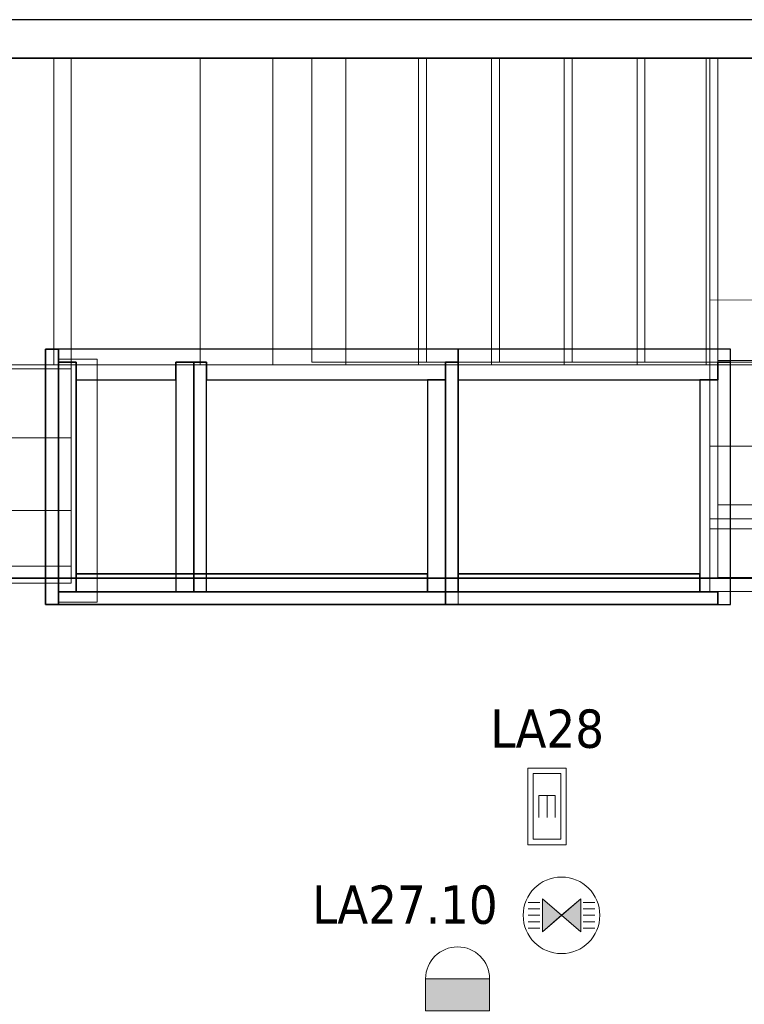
# Model space of a CAD drawing. Header units: metres. Extents: x 391.1 to 427.5, y 12.8 to 28.4.
# Tile 231 of 234: x 411.9 to 414.7, y 24.4 to 28.2. Entities that reach past the tile are written whole.
import ezdxf

# ---------------------------------------------------------------- set-up
doc = ezdxf.new("R2010")
doc.units = ezdxf.units.M
doc.layers.add('01_SUELOS', color=7, linetype='Continuous', lineweight=25, true_color=0x007f00)
for name, color, linetype, lineweight in [('A-DETL-____-MBND', 7, 'Continuous', 18), ('A-DETL-GENF-OTLN', 7, 'Continuous', 18), ('A-WALL-____-MCUT', 7, 'Continuous', 25), ('A-WALL-____-OTLN', 7, 'Continuous', 25), ('E-LITE-____-IDEN', 7, 'Continuous', 30), ('E-LITE-EQPM-IDEN', 7, 'Continuous', 30), ('S-STRS-____-MCUT', 7, 'Continuous', 18), ('S-STRS-____-OTLN', 7, 'Continuous', 18)]:
    doc.layers.add(name, color=color, linetype=linetype, lineweight=lineweight)
doc.styles.add('Tahoma_4', font='tahoma.ttf', dxfattribs={"height": 0.15})

# ---------------------------------------------------------------- blocks, each defined once
blk = doc.blocks.new('Family - Peldaño final-151989-03_ENLLUMENAT_P0A')
at = {"layer": 'S-STRS-____-MCUT', "color": 253, "true_color": 0xaaaaaa}
for p, q in [((2.6399, 2.3305), (2.1917, 2.3305)), ((2.1917, 2.3305), (2.1917, 1.14)), ((2.6399, 1.14), (2.6399, 2.3305)), ((2.1917, 1.14), (2.6399, 1.14))]:
    blk.add_line(p, q, dxfattribs=at)
at = {"layer": 'S-STRS-____-OTLN', "color": 253, "true_color": 0xaaaaaa}
for p, q in [((3.7799, 2.3305), (2.1917, 2.3305)), ((2.6399, 2.3305), (2.9249, 2.3305)), ((2.6399, 1.14), (2.6399, 2.3305)), ((2.9249, 2.3305), (2.6399, 2.3305)), ((2.6399, 2.3305), (2.9249, 2.3305)), ((2.6399, 2.3305), (2.6399, 1.14)), ((2.6399, 1.14), (2.6399, 2.3305)), ((3.2099, 2.3305), (2.9249, 2.3305)), ((2.9249, 2.3305), (3.2099, 2.3305)), ((2.9249, 2.3305), (2.9249, 1.14)), ((2.9249, 1.14), (2.9249, 2.3305)), ((2.9249, 2.3305), (3.2099, 2.3305)), ((2.9249, 1.14), (2.9249, 2.3305)), ((2.9249, 1.14), (2.9249, 2.3305)), ((2.9249, 1.14), (2.9249, 2.3305)), ((2.9249, 2.3305), (2.9249, 1.14)), ((3.2099, 1.14), (3.2099, 2.3305)), ((3.2099, 2.3305), (3.2099, 1.14)), ((3.2099, 2.3305), (3.4949, 2.3305)), ((3.2099, 1.14), (3.2099, 2.3305)), ((3.2099, 1.14), (3.2099, 2.3305)), ((3.4949, 2.3305), (3.2099, 2.3305)), ((3.2099, 2.3305), (3.4949, 2.3305)), ((3.2099, 2.3305), (3.2099, 1.14)), ((3.2099, 1.14), (3.2099, 2.3305)), ((3.4949, 2.3305), (3.7799, 2.3305)), ((3.4949, 1.14), (3.4949, 2.3305)), ((3.4949, 1.14), (3.4949, 2.3305)), ((3.4949, 1.14), (3.4949, 2.3305)), ((3.4949, 2.3305), (3.4949, 1.14)), ((3.7799, 2.3305), (3.4949, 2.3305)), ((3.4949, 2.3305), (3.7799, 2.3305)), ((3.4949, 2.3305), (3.4949, 1.14)), ((3.4949, 1.14), (3.4949, 2.3305)), ((3.7799, 2.3305), (3.7799, 1.14)), ((3.7799, 1.14), (3.7799, 2.3305)), ((4.9499, 2.3305), (3.7799, 2.3305)), ((3.7799, 2.3305), (4.9499, 2.3305)), ((3.7799, 2.3305), (3.7799, 1.14)), ((3.7799, 1.14), (3.7799, 2.3305)), ((3.7799, 1.14), (3.7799, 2.3305)), ((3.7799, 2.3305), (3.7799, 1.14)), ((4.9499, 2.3305), (3.7799, 2.3305)), ((3.7799, 2.3305), (4.9499, 2.3305)), ((3.7799, 2.3305), (3.7799, 1.14)), ((3.7799, 1.14), (3.7799, 2.3305)), ((4.9499, 1.14), (4.9499, 2.3305)), ((4.9499, 2.3305), (4.9499, 1.14)), ((4.9499, 1.14), (4.9499, 2.3305)), ((4.9499, 2.3305), (4.9499, 1.14)), ((2.1917, 1.14), (3.7799, 1.14)), ((2.9249, 1.14), (2.6399, 1.14)), ((2.6399, 1.14), (2.9249, 1.14)), ((2.9249, 1.14), (2.6399, 1.14)), ((2.9249, 1.14), (3.2099, 1.14)), ((3.2099, 1.14), (2.9249, 1.14)), ((3.2099, 1.14), (2.9249, 1.14)), ((3.4949, 1.14), (3.2099, 1.14)), ((3.2099, 1.14), (3.4949, 1.14)), ((3.4949, 1.14), (3.2099, 1.14)), ((3.7799, 1.14), (3.4949, 1.14)), ((3.4949, 1.14), (3.7799, 1.14)), ((3.7799, 1.14), (3.4949, 1.14)), ((3.7799, 1.14), (3.7799, 1.146)), ((3.7799, 1.146), (3.7799, 0.2958)), ((3.7799, 1.146), (4.9499, 1.146)), ((4.9499, 1.14), (3.7799, 1.14)), ((3.7799, 1.14), (4.9499, 1.14)), ((3.7799, 1.14), (3.7799, 0.5808)), ((3.7799, 0.5808), (3.7799, 1.14)), ((3.7799, 1.14), (4.9499, 1.14)), ((4.9499, 1.14), (3.7799, 1.14)), ((4.9499, 1.14), (3.7799, 1.14)), ((3.7799, 1.14), (3.7799, 0.5808)), ((3.7799, 1.14), (4.9499, 1.14)), ((3.7799, 1.14), (4.9499, 1.14)), ((4.9499, 1.14), (3.7799, 1.14)), ((4.9499, 0.2958), (4.9499, 1.146)), ((4.9499, 1.146), (4.9499, 1.14)), ((4.9499, 0.5808), (4.9499, 1.14)), ((4.9499, 1.14), (4.9499, 0.5808)), ((4.9499, 0.5808), (4.9499, 1.14)), ((3.7799, 0.5808), (4.9499, 0.5808)), ((4.9499, 0.5808), (3.7799, 0.5808)), ((4.9499, 0.5808), (3.7799, 0.5808)), ((3.7799, 0.5808), (4.9499, 0.5808)), ((3.7799, 0.5808), (3.7799, 0.2958)), ((3.7799, 0.2958), (3.7799, 0.5808)), ((3.7799, 0.5808), (4.9499, 0.5808)), ((3.7799, 0.5808), (4.9499, 0.5808)), ((3.7799, 0.2958), (3.7799, 0.5808)), ((4.9499, 0.2958), (4.9499, 0.5808)), ((4.9499, 0.5808), (4.9499, 0.2958)), ((4.9499, 0.5808), (4.9499, 0.2958)), ((3.7799, 0.2958), (4.9499, 0.2958)), ((4.9499, 0.2958), (3.7799, 0.2958)), ((4.9499, 0.2958), (3.7799, 0.2958)), ((3.7799, 0.2958), (4.9499, 0.2958))]:
    blk.add_line(p, q, dxfattribs=at)
blk = doc.blocks.new('Family - LONDR55-XX_ZZ-ARQ-CAA-M3D-Londres55-152321-03_ENLLUMENAT_P0A')
at = {"layer": '01_SUELOS', "color": 9, "true_color": 0xaad4aa}
for p, q in [((11.1623, 2.4099), (7.4708, 2.4099)), ((11.1623, 2.4099), (7.4708, 2.4099)), ((7.4708, 2.4099), (11.1623, 2.4099)), ((7.4708, 2.4099), (11.1623, 2.4099)), ((13.1175, 2.4087), (11.1623, 2.4099)), ((13.1175, 2.4087), (11.1623, 2.4099)), ((11.1623, 2.4099), (13.1175, 2.4087)), ((11.1623, 2.4099), (13.1175, 2.4087))]:
    blk.add_line(p, q, dxfattribs=at)
blk = doc.blocks.new('Family - Evans PA-152339-03_ENLLUMENAT_P0A')
at = {"layer": 'A-WALL-____-MCUT', "color": 253, "true_color": 0xaaaaaa}
for p, q in [((10.1711, 0.15), (0, 0.15)), ((0, 0), (10.1711, 0))]:
    blk.add_line(p, q, dxfattribs=at)
at = {"layer": 'A-WALL-____-OTLN', "color": 253, "true_color": 0xaaaaaa}
for p, q in [((10.1711, 0.15), (0, 0.15)), ((0, 0), (10.1711, 0))]:
    blk.add_line(p, q, dxfattribs=at)
at = {"layer": 'A-WALL-____-OTLN', "color": 253, "lineweight": 18, "true_color": 0xaaaaaa}
blk.add_line((0, 0), (10.1711, 0), dxfattribs=at)
blk = doc.blocks.new('Family - Evans PB-155317-03_ENLLUMENAT_P0A')
at = {"layer": 'A-DETL-____-MBND', "color": 253, "true_color": 0xaaaaaa}
for p, q in [((0, 0), (0, 0.9513)), ((0, 0.9513), (0.15, 0.9513)), ((0, 0.9513), (0, 0)), ((0.15, 0.9513), (0, 0.9513)), ((0.15, 0.9513), (0.15, 0)), ((0.15, 0), (0.15, 0.9513)), ((0, 0), (0.15, 0)), ((0.15, 0), (0, 0))]:
    blk.add_line(p, q, dxfattribs=at)
blk = doc.blocks.new('Family - Envans PB-155415-03_ENLLUMENAT_P0A')
at = {"layer": 'A-WALL-____-MCUT', "color": 253, "true_color": 0xaaaaaa}
for p, q in [((0.9849, 0.12), (0.05, 0.12)), ((0.05, 0.12), (0.05, 0.05)), ((0.9849, 0.05), (0.9849, 0.12)), ((1.4949, 0.12), (1.1049, 0.12)), ((1.1049, 0.12), (1.1049, 0.05)), ((1.4949, 0.05), (1.4949, 0.12)), ((0, 0.05), (0, 0)), ((0.05, 0.05), (0, 0.05)), ((1.1049, 0.05), (0.9849, 0.05)), ((1.5649, 0.05), (1.4949, 0.05)), ((1.5649, 0), (1.5649, 0.05)), ((0, 0), (1.5649, 0))]:
    blk.add_line(p, q, dxfattribs=at)
at = {"layer": 'A-WALL-____-OTLN', "color": 253, "true_color": 0xaaaaaa}
for p, q in [((0.05, 0.12), (0.05, 0.05)), ((0.9849, 0.12), (0.05, 0.12)), ((0.9849, 0.05), (0.9849, 0.12)), ((1.1049, 0.12), (1.1049, 0.05)), ((1.4949, 0.12), (1.1049, 0.12)), ((1.4949, 0.05), (1.4949, 0.12)), ((0, 0.05), (0, 0)), ((0.05, 0.05), (0, 0.05)), ((1.1049, 0.05), (0.9849, 0.05)), ((1.5649, 0.05), (1.4949, 0.05)), ((1.5649, 0), (1.5649, 0.05)), ((0, 0), (1.5649, 0))]:
    blk.add_line(p, q, dxfattribs=at)
at = {"layer": 'A-WALL-____-OTLN', "color": 253, "lineweight": 18, "true_color": 0xaaaaaa}
blk.add_line((0, 0), (1.6149, 0), dxfattribs=at)
blk = doc.blocks.new('Family - Envans PB-155440-03_ENLLUMENAT_P0A')
at = {"layer": 'A-WALL-____-MCUT', "color": 253, "true_color": 0xaaaaaa}
for p, q in [((0.83, 0.12), (0, 0.12)), ((0, 0.12), (0, 0.05)), ((0.83, 0.05), (0.83, 0.12)), ((0, 0.05), (0, 0)), ((0.9, 0.05), (0, 0.05)), ((0, 0.05), (0.83, 0.05)), ((0.9, 0), (0.9, 0.05)), ((0, 0), (0.9, 0))]:
    blk.add_line(p, q, dxfattribs=at)
at = {"layer": 'A-WALL-____-OTLN', "color": 253, "true_color": 0xaaaaaa}
for p, q in [((0.83, 0.12), (0, 0.12)), ((0, 0.12), (0, 0.05)), ((0.83, 0.05), (0.83, 0.12)), ((0, 0.05), (0, 0)), ((0, 0.05), (0.9, 0.05)), ((0, 0.05), (0.83, 0.05)), ((0.9, 0.05), (0.9, 0)), ((0.9, 0), (0, 0))]:
    blk.add_line(p, q, dxfattribs=at)
at = {"layer": 'A-WALL-____-OTLN', "color": 253, "lineweight": 18, "true_color": 0xaaaaaa}
blk.add_line((-0.05, 0), (0.9, 0), dxfattribs=at)
blk = doc.blocks.new('Family - Envans PB-155580-03_ENLLUMENAT_P0A')
at = {"layer": 'A-WALL-____-MCUT', "color": 253, "true_color": 0xaaaaaa}
for p, q in [((1.4449, 0.12), (0.07, 0.12)), ((0.07, 0.12), (0.07, 0.05)), ((1.4449, 0.05), (1.4449, 0.12)), ((0, 0.05), (0, 0)), ((1.5149, 0.05), (0, 0.05)), ((0.07, 0.05), (1.4449, 0.05)), ((1.5149, 0), (1.5149, 0.05)), ((0, 0), (1.5149, 0))]:
    blk.add_line(p, q, dxfattribs=at)
at = {"layer": 'A-WALL-____-OTLN', "color": 253, "true_color": 0xaaaaaa}
for p, q in [((0.07, 0.05), (0.07, 0.12)), ((0.07, 0.12), (1.4449, 0.12)), ((1.4449, 0.12), (1.4449, 0.05)), ((0, 0.05), (1.5149, 0.05)), ((0, 0), (0, 0.05)), ((1.4449, 0.05), (0.07, 0.05)), ((1.5149, 0.05), (1.5149, 0)), ((1.5149, 0), (0, 0))]:
    blk.add_line(p, q, dxfattribs=at)
at = {"layer": 'A-WALL-____-OTLN', "color": 253, "lineweight": 18, "true_color": 0xaaaaaa}
blk.add_line((0, 0), (1.5149, 0), dxfattribs=at)
blk = doc.blocks.new('Family - Envans PB-155603-03_ENLLUMENAT_P0A')
at = {"layer": 'A-WALL-____-MCUT', "color": 253, "true_color": 0xaaaaaa}
for p, q in [((0.95, 0.12), (0.05, 0.12)), ((0.05, 0.12), (0.05, 0.05)), ((0.95, 0.05), (0.95, 0.12)), ((0, 0.05), (0, 0)), ((1, 0.05), (0, 0.05)), ((0.05, 0.05), (0.95, 0.05)), ((1, 0), (1, 0.05)), ((0, 0), (1, 0))]:
    blk.add_line(p, q, dxfattribs=at)
at = {"layer": 'A-WALL-____-OTLN', "color": 253, "true_color": 0xaaaaaa}
for p, q in [((0.05, 0.05), (0.05, 0.12)), ((0.05, 0.12), (0.95, 0.12)), ((0.95, 0.12), (0.95, 0.05)), ((0, 0.05), (1, 0.05)), ((0, 0), (0, 0.05)), ((0.95, 0.05), (0.05, 0.05)), ((1, 0.05), (1, 0)), ((1, 0), (0, 0))]:
    blk.add_line(p, q, dxfattribs=at)
at = {"layer": 'A-WALL-____-OTLN', "color": 253, "lineweight": 18, "true_color": 0xaaaaaa}
blk.add_line((0, 0), (1, 0), dxfattribs=at)
blk = doc.blocks.new('Family - Envans PB-155632-03_ENLLUMENAT_P0A')
at = {"layer": 'A-WALL-____-MCUT', "color": 253, "true_color": 0xaaaaaa}
for p, q in [((1.0656, 0.12), (0.05, 0.12)), ((0.05, 0.12), (0.05, 0.05)), ((1.0656, 0), (1.0656, 0.12)), ((0.05, 0.05), (0, 0.05)), ((0, 0.05), (0, 0)), ((0, 0), (1.0656, 0))]:
    blk.add_line(p, q, dxfattribs=at)
at = {"layer": 'A-WALL-____-OTLN', "color": 253, "true_color": 0xaaaaaa}
for p, q in [((1.0656, 0.12), (0.05, 0.12)), ((0.05, 0.12), (0.05, 0.05)), ((1.0656, 0), (1.0656, 0.12)), ((0, 0.05), (0, 0)), ((0.05, 0.05), (0, 0.05)), ((0, 0), (1.0656, 0))]:
    blk.add_line(p, q, dxfattribs=at)
at = {"layer": 'A-WALL-____-OTLN', "color": 253, "lineweight": 18, "true_color": 0xaaaaaa}
blk.add_line((0, 0), (1.0656, 0), dxfattribs=at)
blk = doc.blocks.new('Family - Envans PB-155670-03_ENLLUMENAT_P0A')
at = {"layer": 'A-WALL-____-MCUT', "color": 253, "true_color": 0xaaaaaa}
for p, q in [((0.9, 0.12), (0, 0.12)), ((0, 0.12), (0, 0.05)), ((0.9, 0.05), (0.9, 0.12)), ((0.9, 0.05), (0, 0.05)), ((0, 0.05), (0, 0)), ((0, 0.05), (0.9, 0.05)), ((0.9, 0), (0.9, 0.05)), ((0, 0), (0.9, 0))]:
    blk.add_line(p, q, dxfattribs=at)
at = {"layer": 'A-WALL-____-OTLN', "color": 253, "true_color": 0xaaaaaa}
for p, q in [((0.9, 0.12), (0, 0.12)), ((0, 0.12), (0, 0.05)), ((0.9, 0.05), (0.9, 0.12)), ((0.9, 0.05), (0, 0.05)), ((0, 0.05), (0, 0)), ((0.9, 0.05), (0, 0.05)), ((0.9, 0), (0.9, 0.05)), ((0, 0), (0.9, 0))]:
    blk.add_line(p, q, dxfattribs=at)
at = {"layer": 'A-WALL-____-OTLN', "color": 253, "lineweight": 18, "true_color": 0xaaaaaa}
blk.add_line((0, 0), (0.9, 0), dxfattribs=at)
blk = doc.blocks.new('Family - Peldaño final-155690-03_ENLLUMENAT_P0A')
at = {"layer": 'S-STRS-____-OTLN', "color": 253, "true_color": 0xaaaaaa}
for p, q in [((1.2498, 2.0879), (0, 2.0879)), ((0, 2.0879), (1.2498, 2.0879)), ((0, 2.0879), (0, 0.8879)), ((0, 0.8879), (0, 2.0879)), ((1.2498, 2.0879), (0, 2.0879)), ((0, 2.0879), (1.2498, 2.0879)), ((0, 2.0879), (0, 0.8879)), ((0, 0.8879), (0, 2.0879)), ((1.182, 0.8879), (1.182, 2.0879)), ((1.182, 2.0879), (3.7342, 2.0879)), ((1.754, 2.0879), (1.182, 2.0879)), ((1.2498, 0.8879), (1.2498, 2.0879)), ((1.2498, 2.0879), (1.2498, 0.8879)), ((1.754, 2.0879), (1.2498, 2.0879)), ((1.2498, 2.0879), (1.754, 2.0879)), ((1.2498, 2.0879), (1.2498, 0.8879)), ((1.2498, 0.8879), (1.2498, 2.0879)), ((1.2498, 0.8879), (1.2498, 2.0879)), ((1.2498, 2.0879), (1.2498, 0.8879)), ((1.754, 0.8879), (1.754, 2.0879)), ((1.754, 0.8879), (1.754, 2.0879)), ((2.039, 2.0879), (1.754, 2.0879)), ((1.754, 0.8879), (1.754, 2.0879)), ((1.754, 2.0879), (1.754, 0.8879)), ((2.039, 2.0879), (1.754, 2.0879)), ((1.754, 2.0879), (2.039, 2.0879)), ((1.754, 2.0879), (1.754, 0.8879)), ((1.754, 0.8879), (1.754, 2.0879)), ((2.039, 0.8879), (2.039, 2.0879)), ((2.039, 0.8879), (2.039, 2.0879)), ((2.324, 2.0879), (2.039, 2.0879)), ((2.039, 0.8879), (2.039, 2.0879)), ((2.039, 2.0879), (2.039, 0.8879)), ((2.324, 2.0879), (2.039, 2.0879)), ((2.039, 2.0879), (2.324, 2.0879)), ((2.039, 2.0879), (2.039, 0.8879)), ((2.039, 0.8879), (2.039, 2.0879)), ((2.324, 0.8879), (2.324, 2.0879)), ((2.324, 0.8879), (2.324, 2.0879)), ((2.609, 2.0879), (2.324, 2.0879)), ((2.609, 2.0879), (2.324, 2.0879)), ((2.324, 2.0879), (2.609, 2.0879)), ((2.324, 2.0879), (2.324, 0.8879)), ((2.324, 0.8879), (2.324, 2.0879)), ((2.324, 0.8879), (2.324, 2.0879)), ((2.324, 2.0879), (2.324, 0.8879)), ((2.609, 0.8879), (2.609, 2.0879)), ((2.609, 0.8879), (2.609, 2.0879)), ((2.894, 2.0879), (2.609, 2.0879)), ((2.609, 0.8879), (2.609, 2.0879)), ((2.609, 2.0879), (2.609, 0.8879)), ((2.894, 2.0879), (2.609, 2.0879)), ((2.609, 2.0879), (2.894, 2.0879)), ((2.609, 2.0879), (2.609, 0.8879)), ((2.609, 0.8879), (2.609, 2.0879)), ((2.894, 0.8879), (2.894, 2.0879)), ((2.894, 0.8879), (2.894, 2.0879)), ((3.179, 2.0879), (2.894, 2.0879)), ((2.894, 0.8879), (2.894, 2.0879)), ((2.894, 2.0879), (2.894, 0.8879)), ((3.179, 2.0879), (2.894, 2.0879)), ((2.894, 2.0879), (3.179, 2.0879)), ((2.894, 2.0879), (2.894, 0.8879)), ((2.894, 0.8879), (2.894, 2.0879)), ((3.179, 0.8879), (3.179, 2.0879)), ((3.179, 0.8879), (3.179, 2.0879)), ((3.464, 2.0879), (3.179, 2.0879)), ((3.464, 2.0879), (3.179, 2.0879)), ((3.179, 2.0879), (3.464, 2.0879)), ((3.179, 2.0879), (3.179, 0.8879)), ((3.179, 0.8879), (3.179, 2.0879)), ((3.179, 0.8879), (3.179, 2.0879)), ((3.179, 2.0879), (3.179, 0.8879)), ((3.464, 0.8879), (3.464, 2.0879)), ((3.464, 0.8879), (3.464, 2.0879)), ((3.749, 2.0879), (3.464, 2.0879)), ((3.464, 0.8879), (3.464, 2.0879)), ((3.464, 2.0879), (3.464, 0.8879)), ((3.749, 2.0879), (3.464, 2.0879)), ((3.464, 2.0879), (3.749, 2.0879)), ((3.464, 2.0879), (3.464, 0.8879)), ((3.464, 0.8879), (3.464, 2.0879)), ((3.7342, 2.0879), (3.749, 2.0879)), ((3.7342, 0.8879), (3.7342, 2.0879)), ((3.749, 2.0879), (3.749, 0.8879)), ((3.749, 0.8879), (3.749, 2.0879)), ((4.9492, 2.0879), (3.749, 2.0879)), ((3.749, 2.0879), (4.9492, 2.0879)), ((3.749, 2.0879), (3.749, 0.8879)), ((3.749, 0.8879), (3.749, 2.0879)), ((4.9492, 2.0879), (3.749, 2.0879)), ((3.749, 2.0879), (4.9492, 2.0879)), ((3.749, 2.0879), (3.749, 0.8879)), ((3.749, 0.8879), (3.749, 2.0879)), ((3.749, 0.8879), (3.749, 2.0879)), ((3.749, 2.0879), (3.749, 0.8879)), ((4.949, 0.8877), (4.9492, 2.0879)), ((4.9492, 2.0879), (4.949, 0.8877)), ((4.949, 0.8877), (4.9492, 2.0879)), ((4.9492, 2.0879), (4.949, 0.8877)), ((3.7491, 1.1422), (3.7489, 0.2464)), ((3.749, 0.5702), (3.7491, 1.1422)), ((3.7491, 1.1422), (4.9491, 1.142)), ((4.9491, 1.142), (4.9489, 0.2462)), ((4.949, 0.57), (4.9491, 1.142)), ((0, 0.8879), (1.2498, 0.8879)), ((1.2498, 0.8879), (0, 0.8879)), ((1.2498, 0.8879), (0, 0.8879)), ((0, 0.8879), (1.2498, 0.8879)), ((0, 0.8879), (0, 0.6029)), ((0, 0.6029), (0, 0.8879)), ((0, 0.8879), (1.2498, 0.8879)), ((1.2498, 0.8879), (0, 0.8879)), ((0, 0.8879), (0, 0.8731)), ((0, 0.6029), (0, 0.8879)), ((0, 0.8879), (1.2498, 0.8879)), ((1.2498, 0.8879), (0, 0.8879)), ((1.182, 0.8879), (3.7342, 0.8879)), ((1.754, 0.8879), (1.182, 0.8879)), ((1.2498, 0.6029), (1.2498, 0.8879)), ((1.2498, 0.8879), (1.2498, 0.6029)), ((1.2498, 0.8879), (1.754, 0.8879)), ((1.754, 0.8879), (1.2498, 0.8879)), ((1.2498, 0.8731), (1.2498, 0.8879)), ((1.2498, 0.8879), (1.2498, 0.6029)), ((2.039, 0.8879), (1.754, 0.8879)), ((1.754, 0.8879), (2.039, 0.8879)), ((2.039, 0.8879), (1.754, 0.8879)), ((2.324, 0.8879), (2.039, 0.8879)), ((2.039, 0.8879), (2.324, 0.8879)), ((2.324, 0.8879), (2.039, 0.8879)), ((2.609, 0.8879), (2.324, 0.8879)), ((2.324, 0.8879), (2.609, 0.8879)), ((2.609, 0.8879), (2.324, 0.8879)), ((2.894, 0.8879), (2.609, 0.8879)), ((2.609, 0.8879), (2.894, 0.8879)), ((2.894, 0.8879), (2.609, 0.8879)), ((3.179, 0.8879), (2.894, 0.8879)), ((2.894, 0.8879), (3.179, 0.8879)), ((3.179, 0.8879), (2.894, 0.8879)), ((3.464, 0.8879), (3.179, 0.8879)), ((3.179, 0.8879), (3.464, 0.8879)), ((3.464, 0.8879), (3.179, 0.8879)), ((3.749, 0.8879), (3.464, 0.8879)), ((3.464, 0.8879), (3.749, 0.8879)), ((3.749, 0.8879), (3.464, 0.8879)), ((3.7342, 0.8879), (3.749, 0.8879)), ((3.749, 0.8879), (4.949, 0.8877)), ((4.949, 0.8877), (3.749, 0.8879)), ((4.949, 0.8877), (3.749, 0.8879)), ((3.749, 0.8879), (4.949, 0.8877)), ((3.749, 0.8879), (3.749, 0.5702)), ((3.749, 0.5702), (3.749, 0.8879)), ((3.749, 0.8879), (4.949, 0.8877)), ((4.949, 0.8877), (3.749, 0.8879)), ((4.949, 0.57), (4.949, 0.8877)), ((4.949, 0.8877), (4.949, 0.57)), ((0, 0.8731), (0, 0.0998)), ((1.2498, 0.8731), (0, 0.8731)), ((1.2498, 0.0998), (1.2498, 0.8731)), ((0, 0.6029), (1.2498, 0.6029)), ((1.2498, 0.6029), (0, 0.6029)), ((1.2498, 0.6029), (0, 0.6029)), ((0, 0.6029), (1.2498, 0.6029)), ((0, 0.6029), (0, 0.3179)), ((0, 0.3179), (0, 0.6029)), ((0, 0.3179), (0, 0.6029)), ((1.2498, 0.6029), (0, 0.6029)), ((1.2498, 0.6029), (0, 0.6029)), ((1.2498, 0.3179), (1.2498, 0.6029)), ((1.2498, 0.6029), (1.2498, 0.3179)), ((1.2498, 0.6029), (1.2498, 0.3179)), ((3.749, 0.5702), (4.949, 0.57)), ((4.949, 0.57), (3.749, 0.5702)), ((4.949, 0.57), (3.749, 0.5702)), ((3.749, 0.5702), (4.949, 0.57)), ((3.749, 0.5702), (3.749, 0.2852)), ((3.749, 0.2852), (3.749, 0.5702)), ((3.749, 0.2852), (3.749, 0.5702)), ((3.749, 0.5702), (4.949, 0.57)), ((3.749, 0.5702), (4.949, 0.57)), ((4.949, 0.285), (4.949, 0.57)), ((4.949, 0.57), (4.949, 0.285)), ((4.949, 0.285), (4.949, 0.57)), ((1.2498, 0.3179), (0, 0.3179)), ((0, 0.3179), (1.2498, 0.3179)), ((0, 0.3179), (0, 0.0329)), ((0, 0.0329), (0, 0.3179)), ((0, 0.3179), (1.2498, 0.3179)), ((1.2498, 0.3179), (0, 0.3179)), ((0, 0.3179), (0, 0.0329)), ((1.2498, 0.3179), (0, 0.3179)), ((1.2498, 0.3179), (0, 0.3179)), ((1.2498, 0.0329), (1.2498, 0.3179)), ((1.2498, 0.3179), (1.2498, 0.0329)), ((1.2498, 0.0329), (1.2498, 0.3179)), ((3.749, 0.2852), (3.7489, 0.0002)), ((3.7489, 0.0002), (3.749, 0.2852)), ((3.7489, 0.0002), (3.749, 0.2852)), ((4.949, 0.285), (3.749, 0.2852)), ((3.749, 0.2852), (4.949, 0.285)), ((3.749, 0.2852), (4.949, 0.285)), ((4.949, 0.285), (3.749, 0.2852)), ((3.749, 0.2852), (4.949, 0.285)), ((3.749, 0.2852), (4.949, 0.285)), ((4.9489, 0), (4.949, 0.285)), ((4.949, 0.285), (4.9489, 0)), ((4.9489, 0), (4.949, 0.285)), ((3.7489, 0.2464), (3.7489, 0.0002)), ((3.7489, 0.2464), (4.9489, 0.2462)), ((4.9489, 0.2462), (4.9489, 0)), ((0, 0.0998), (0, 0.0329)), ((1.2498, 0.0998), (0, 0.0998)), ((1.2498, 0.0329), (1.2498, 0.0998)), ((0, 0.0329), (1.2498, 0.0329)), ((1.2498, 0.0329), (0, 0.0329)), ((0, 0.0329), (1.2498, 0.0329)), ((1.2498, 0.0329), (0, 0.0329)), ((3.7489, 0.0002), (4.9489, 0)), ((4.9489, 0), (3.7489, 0.0002)), ((4.9489, 0), (3.7489, 0.0002)), ((3.7489, 0.0002), (4.9489, 0))]:
    blk.add_line(p, q, dxfattribs=at)
blk = doc.blocks.new('Family - Envans PB-155780-03_ENLLUMENAT_P0A')
at = {"layer": 'A-WALL-____-MCUT', "color": 253, "true_color": 0xaaaaaa}
for p, q in [((0.88, 0.12), (0.05, 0.12)), ((0.05, 0.12), (0.05, 0.05)), ((0.88, 0.05), (0.88, 0.12)), ((0, 0.05), (0, 0)), ((0.05, 0.05), (0, 0.05)), ((0.95, 0.05), (0.88, 0.05)), ((0.95, 0), (0.95, 0.05)), ((0, 0), (0.95, 0))]:
    blk.add_line(p, q, dxfattribs=at)
at = {"layer": 'A-WALL-____-OTLN', "color": 253, "true_color": 0xaaaaaa}
for p, q in [((0.05, 0.12), (0.05, 0.05)), ((0.88, 0.12), (0.05, 0.12)), ((0.88, 0.05), (0.88, 0.12)), ((0, 0.05), (0, 0)), ((0.05, 0.05), (0, 0.05)), ((0.95, 0.05), (0.88, 0.05)), ((0.95, 0), (0.95, 0.05)), ((0, 0), (0.95, 0))]:
    blk.add_line(p, q, dxfattribs=at)
at = {"layer": 'A-WALL-____-OTLN', "color": 253, "lineweight": 18, "true_color": 0xaaaaaa}
blk.add_line((0, 0), (1, 0), dxfattribs=at)
blk = doc.blocks.new('Family - Envans PB-155889-03_ENLLUMENAT_P0A')
at = {"layer": 'A-WALL-____-MCUT', "color": 253, "true_color": 0xaaaaaa}
for p, q in [((0.9956, 0.12), (0.05, 0.12)), ((0.05, 0.12), (0.05, 0.05)), ((0.9956, 0.05), (0.9956, 0.12)), ((0, 0.05), (0, 0)), ((1.0656, 0.05), (0, 0.05)), ((0.05, 0.05), (0.9956, 0.05)), ((1.0656, 0), (1.0656, 0.05)), ((0, 0), (1.0656, 0))]:
    blk.add_line(p, q, dxfattribs=at)
at = {"layer": 'A-WALL-____-OTLN', "color": 253, "true_color": 0xaaaaaa}
for p, q in [((0.05, 0.05), (0.05, 0.12)), ((0.05, 0.12), (0.9956, 0.12)), ((0.9956, 0.12), (0.9956, 0.05)), ((0, 0.05), (1.0656, 0.05)), ((0, 0), (0, 0.05)), ((0.9956, 0.05), (0.05, 0.05)), ((1.0656, 0.05), (1.0656, 0)), ((1.0656, 0), (0, 0))]:
    blk.add_line(p, q, dxfattribs=at)
at = {"layer": 'A-WALL-____-OTLN', "color": 253, "lineweight": 18, "true_color": 0xaaaaaa}
blk.add_line((0.05, 0), (1.0656, 0), dxfattribs=at)
blk = doc.blocks.new('LONDR55-XX_ZZ-ARQ-CAA-M3D-Londres55_ifc-1-03_ENLLUMENAT_P0A')
at = {"layer": '01_SUELOS', "color": 253, "lineweight": 18, "true_color": 0xaaaaaa}
blk.add_blockref('Family - LONDR55-XX_ZZ-ARQ-CAA-M3D-Londres55-152321-03_ENLLUMENAT_P0A', (403.3569, 23.6337), dxfattribs=at)
at = {"layer": 'A-WALL-____-OTLN', "color": 253, "lineweight": 18, "true_color": 0xaaaaaa}
for name, p, rotation in [('Family - Evans PA-152339-03_ENLLUMENAT_P0A', (415.9469, 28.2301), 180), ('Family - Envans PB-155415-03_ENLLUMENAT_P0A', (413.5914, 26.9396), 180), ('Family - Envans PB-155603-03_ENLLUMENAT_P0A', (411.9764, 26.9396), 270), ('Family - Envans PB-155632-03_ENLLUMENAT_P0A', (414.6569, 26.9396), 180), ('Family - Envans PB-155780-03_ENLLUMENAT_P0A', (414.6569, 25.9396), 90), ('Family - Envans PB-155670-03_ENLLUMENAT_P0A', (412.6064, 25.9896), 90), ('Family - Envans PB-155440-03_ENLLUMENAT_P0A', (413.5914, 25.9896), 90)]:
    blk.add_blockref(name, p, dxfattribs=dict(at, rotation=rotation))
for name, p in [('Family - Evans PB-155317-03_ENLLUMENAT_P0A', (412.0277, 25.9495)), ('Family - Envans PB-155580-03_ENLLUMENAT_P0A', (412.0264, 25.9396)), ('Family - Envans PB-155889-03_ENLLUMENAT_P0A', (413.5414, 25.9396))]:
    blk.add_blockref(name, p, dxfattribs=at)
at = {"layer": 'S-STRS-____-OTLN', "color": 253, "lineweight": 18, "true_color": 0xaaaaaa}
for name, p in [('Family - Peldaño final-155690-03_ENLLUMENAT_P0A', (410.8272, 25.9903)), ('Family - Peldaño final-151989-03_ENLLUMENAT_P0A', (410.8271, 25.7496))]:
    blk.add_blockref(name, p, dxfattribs=at)
blk = doc.blocks.new('ZYR_06_02_03 Aplic Circular 2 - L 07-831984-03_ENLLUMENAT_P0A')
at = {"layer": 'A-DETL-GENF-OTLN', "true_color": 0x00c400}
blk.add_hatch(color=92, dxfattribs=at).paths.add_polyline_path([(0.125, 0), (-0.125, 0), (-0.125, -0.125), (0.125, -0.125)])
at = {"layer": 'A-DETL-GENF-OTLN', "color": 92, "true_color": 0x00c400}
for p, q in [((0.125, 0), (-0.125, 0)), ((-0.125, 0), (-0.125, -0.125)), ((-0.125, 0), (0.125, 0)), ((-0.125, -0.125), (-0.125, 0)), ((0.125, -0.125), (0.125, 0)), ((0.125, 0), (0.125, -0.125)), ((-0.125, -0.125), (0.125, -0.125)), ((0.125, -0.125), (-0.125, -0.125))]:
    blk.add_line(p, q, dxfattribs=at)
blk.add_arc((0, -0.125), 0.125, 180, 360, dxfattribs=at)
blk = doc.blocks.new('ZYR_06_03 Emer Sostre Rect - 02 Emergencia Superficie 02-829066-03_ENLLUMENAT_P0A')
at = {"layer": 'A-DETL-GENF-OTLN', "color": 6, "true_color": 0xff00ff}
for p, q in [((-0.15, 0.075), (0.15, 0.075)), ((-0.15, -0.075), (-0.15, 0.075)), ((-0.1286, 0.0536), (0.1286, 0.0536)), ((-0.1286, -0.0536), (-0.1286, 0.0536)), ((0.1286, 0.0536), (0.1286, -0.0536)), ((0.15, 0.075), (0.15, -0.075)), ((-0.0429, 0.0321), (-0.0429, -0.0321)), ((-0.0429, 0.0321), (0.0429, 0.0321)), ((-0.0429, 0), (0.0429, 0)), ((-0.0429, -0.0321), (0.0429, -0.0321)), ((0.15, -0.075), (-0.15, -0.075)), ((0.1286, -0.0536), (-0.1286, -0.0536))]:
    blk.add_line(p, q, dxfattribs=at)
blk = doc.blocks.new('ZYR_06_01 Detector Sostre - 01 Detector Presencia 360º-V4-03_ENLLUMENAT_P0A')
at = {"layer": 'A-DETL-GENF-OTLN', "true_color": 0x00c400}
for points in [[(-0.075, -0.065), (0, 0), (-0.075, 0.065)], [(0.075, -0.065), (0.075, 0.065), (0, 0)]]:
    blk.add_hatch(color=92, dxfattribs=at).paths.add_polyline_path(points)
at = {"layer": 'A-DETL-GENF-OTLN', "color": 92, "true_color": 0x00c400}
for p, q in [((-0.085, 0.05), (-0.13, 0.05)), ((0, 0), (-0.075, 0.065)), ((-0.075, 0.065), (-0.075, -0.065)), ((-0.075, 0.065), (-0.075, -0.065)), ((-0.075, 0.065), (0.075, -0.065)), ((0.075, 0.065), (-0.075, -0.065)), ((0.075, 0.065), (0, 0)), ((0.075, -0.065), (0.075, 0.065)), ((0.075, 0.065), (0.075, -0.065)), ((0.085, 0.05), (0.13, 0.05)), ((-0.085, 0.025), (-0.13, 0.025)), ((0.085, 0.025), (0.13, 0.025)), ((-0.085, 0), (-0.13, 0)), ((-0.085, -0.025), (-0.13, -0.025)), ((-0.075, -0.065), (0, 0)), ((0, 0), (0.075, -0.065)), ((0.085, 0), (0.13, 0)), ((0.085, -0.025), (0.13, -0.025)), ((-0.085, -0.05), (-0.13, -0.05)), ((0.085, -0.05), (0.13, -0.05))]:
    blk.add_line(p, q, dxfattribs=at)
blk.add_circle((0, 0), 0.15, dxfattribs=at)

msp = doc.modelspace()

# ---------------------------------------------------------------- block references
at = {"lineweight": 5}
msp.add_blockref('LONDR55-XX_ZZ-ARQ-CAA-M3D-Londres55_ifc-1-03_ENLLUMENAT_P0A', (0, 0), dxfattribs=at)
at = {"layer": 'A-DETL-GENF-OTLN', "color": 6, "true_color": 0xff00ff, "rotation": 269.9999999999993}
msp.add_blockref('ZYR_06_03 Emer Sostre Rect - 02 Emergencia Superficie 02-829066-03_ENLLUMENAT_P0A', (413.9386, 25.1495), dxfattribs=at)
at = {"layer": 'A-DETL-GENF-OTLN', "color": 92, "true_color": 0x00c400}
msp.add_blockref('ZYR_06_01 Detector Sostre - 01 Detector Presencia 360º-V4-03_ENLLUMENAT_P0A', (413.9953, 24.723), dxfattribs=at)
at = {"layer": 'A-DETL-GENF-OTLN', "color": 92, "true_color": 0x00c400, "rotation": 180}
msp.add_blockref('ZYR_06_02_03 Aplic Circular 2 - L 07-831984-03_ENLLUMENAT_P0A', (413.5886, 24.3496), dxfattribs=at)

# ---------------------------------------------------------------- texts
at = {"layer": 'E-LITE-EQPM-IDEN', "insert": (413.0193, 24.8399), "char_height": 0.15, "width": 0.869831, "attachment_point": 1, "style": 'Tahoma_4'}
msp.add_mtext('LA27.10', dxfattribs=at)

# ---------------------------------------------------------------- next in the draw order: texts
at = {"layer": 'E-LITE-____-IDEN', "insert": (413.7169, 25.529), "char_height": 0.15, "width": 0.533122, "attachment_point": 1, "style": 'Tahoma_4', "bg_fill": 3, "box_fill_scale": 1.25, "bg_fill_color": 256, "bg_fill_true_color": 13158600, "bg_fill_transparency": 0}
msp.add_mtext('LA28', dxfattribs=at)

doc.saveas('drawing.dxf')
